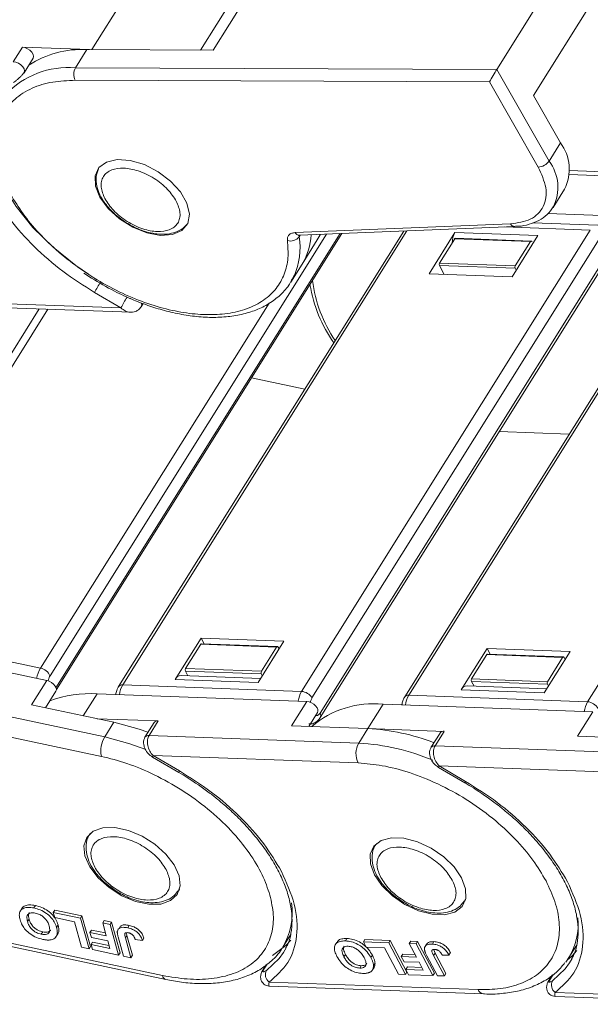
# Model space of a CAD drawing. Header units: millimetres. Extents: x 3455 to 3957, y 2 to 354.
# Tile 20 of 33: x 3750 to 3775, y 267 to 310. Entities that reach past the tile are written whole.
import ezdxf

# ---------------------------------------------------------------- set-up
doc = ezdxf.new("R2010")
doc.units = ezdxf.units.MM

msp = doc.modelspace()

# ---------------------------------------------------------------- linework, layer by layer
at = {"color": 7, "linetype": 'Continuous', "lineweight": 15}
for p, q in [((3786.91, 332.615), (3771.258, 307.644)), ((3768.174, 331.88), (3753.522, 308.507)), ((3758.835, 308.488), (3773.488, 331.865)), ((3758.283, 308.49), (3771.573, 329.692)), ((3787.519, 329.877), (3772.866, 306.5)), ((3750.473, 308.613), (3750.074, 307.976)), ((3753.407, 308.507), (3750.473, 308.613)), ((3750.546, 307.495), (3750.946, 308.132)), ((3752.797, 307.711), (3753.296, 308.508)), ((3753.296, 308.508), (3758.835, 308.488)), ((3771.258, 307.644), (3752.797, 307.711)), ((3750.546, 307.495), (3750.53, 307.475)), ((3773.548, 303.632), (3771.258, 307.644)), ((3752.789, 307.168), (3770.942, 307.102)), ((3770.942, 307.102), (3773.074, 303.367)), ((3772.866, 306.5), (3774.048, 304.429)), ((3774.048, 304.429), (3773.548, 303.632)), ((3774.427, 303.036), (3780.663, 302.81)), ((3780.92, 302.981), (3774.43, 303.216)), ((3773.725, 301.604), (3774.225, 302.401)), ((3776.254, 301.231), (3773.499, 301.331)), ((3771.861, 300.884), (3762.428, 300.5)), ((3762.61, 300.382), (3772.043, 300.766)), ((3775.678, 300.825), (3772.841, 300.928)), ((3751.683, 281.096), (3763.802, 300.431)), ((3764.4, 300.455), (3751.944, 280.584)), ((3751.961, 280.498), (3764.472, 300.458)), ((3767.185, 300.569), (3754.689, 280.633)), ((3754.868, 280.706), (3767.322, 300.574)), ((3762.639, 300.383), (3762.596, 300.314)), ((3775.356, 300.612), (3762.701, 280.422)), ((3779.878, 300.368), (3767.222, 280.179)), ((3767.401, 280.252), (3780.056, 300.442)), ((3768.29, 298.694), (3769.423, 300.501)), ((3773.057, 300.369), (3769.423, 300.501)), ((3771.597, 300.748), (3775.356, 300.612)), ((3771.925, 298.563), (3773.057, 300.369)), ((3762.728, 299.124), (3763.394, 300.186)), ((3763.161, 280.134), (3775.816, 300.323)), ((3769.413, 300.23), (3768.747, 299.167)), ((3772.734, 300.109), (3769.413, 300.23)), ((3772.766, 300.131), (3769.445, 300.251)), ((3772.734, 300.109), (3772.068, 299.047)), ((3772.797, 300.107), (3772.799, 300.103)), ((3787.889, 300.158), (3775.234, 279.968)), ((3776.169, 299.659), (3763.514, 279.469)), ((3762.228, 298.327), (3762.728, 299.124)), ((3763.526, 279.276), (3776.181, 299.466)), ((3768.743, 299.058), (3772.064, 298.938)), ((3768.743, 299.058), (3768.948, 298.671)), ((3768.747, 299.167), (3772.068, 299.047)), ((3753.161, 298.729), (3753.501, 298.503)), ((3771.925, 298.563), (3768.29, 298.694)), ((3772.108, 298.855), (3772.064, 298.938)), ((3762.377, 298.6), (3762.228, 298.327)), ((3754.792, 297.208), (3753.634, 297.883)), ((3754.792, 297.208), (3745.813, 297.533)), ((3746.057, 297.344), (3755.247, 297.011)), ((3761.281, 297.407), (3751.27, 281.436)), ((3755.682, 297.255), (3755.767, 297.39)), ((3751.215, 297.157), (3742.969, 284.001)), ((3743.125, 283.645), (3751.586, 297.144)), ((3755.682, 297.255), (3755.679, 297.25)), ((3760.516, 294.147), (3762.851, 293.653)), ((3771.369, 291.789), (3774.43, 291.678)), ((3751.27, 281.436), (3743.264, 283.13)), ((3758.299, 282.755), (3757.167, 280.949)), ((3758.299, 282.755), (3761.934, 282.624)), ((3758.434, 282.501), (3758.299, 282.755)), ((3743.217, 282.659), (3751.54, 280.897)), ((3758.29, 282.484), (3757.623, 281.421)), ((3761.611, 282.364), (3758.29, 282.484)), ((3761.643, 282.385), (3758.322, 282.505)), ((3761.934, 282.624), (3760.802, 280.817)), ((3761.611, 282.364), (3760.945, 281.301)), ((3761.673, 282.361), (3761.717, 282.278)), ((3770.832, 282.301), (3769.7, 280.495)), ((3770.832, 282.301), (3774.467, 282.17)), ((3770.967, 282.047), (3770.832, 282.301)), ((3770.822, 282.03), (3770.156, 280.967)), ((3774.144, 281.91), (3770.822, 282.03)), ((3774.176, 281.931), (3770.855, 282.051)), ((3774.467, 282.17), (3773.334, 280.363)), ((3774.144, 281.91), (3773.477, 280.847)), ((3774.206, 281.907), (3774.25, 281.824)), ((3757.623, 281.421), (3760.945, 281.301)), ((3757.167, 280.949), (3760.802, 280.817)), ((3760.912, 280.993), (3757.424, 281.12)), ((3757.62, 281.313), (3760.941, 281.192)), ((3757.62, 281.313), (3757.728, 281.109)), ((3760.985, 281.109), (3760.941, 281.192)), ((3770.156, 280.967), (3773.477, 280.847)), ((3754.079, 278.434), (3744.172, 280.531)), ((3751.54, 280.897), (3750.874, 279.834)), ((3762.701, 280.422), (3754.868, 280.706)), ((3773.445, 280.539), (3769.957, 280.665)), ((3770.152, 280.859), (3773.474, 280.738)), ((3770.152, 280.859), (3770.261, 280.654)), ((3773.518, 280.655), (3773.474, 280.738)), ((3751.489, 279.704), (3751.94, 280.425)), ((3753.142, 279.354), (3753.743, 280.312)), ((3753.743, 280.312), (3762.932, 279.979)), ((3775.234, 279.968), (3767.401, 280.252)), ((3769.7, 280.495), (3773.334, 280.363)), ((3750.874, 279.834), (3754.479, 279.071)), ((3762.932, 279.979), (3762.266, 278.917)), ((3765.61, 278.796), (3766.276, 279.858)), ((3766.276, 279.858), (3775.465, 279.525)), ((3744.251, 279.63), (3753.933, 277.58)), ((3756.42, 279.128), (3753.752, 279.225)), ((3763.023, 278.889), (3763.405, 279.498)), ((3775.465, 279.525), (3774.799, 278.463)), ((3754.479, 279.071), (3754.079, 278.434)), ((3756.242, 279.055), (3755.842, 278.418)), ((3756.021, 278.491), (3756.42, 279.128)), ((3762.266, 278.917), (3765.61, 278.796)), ((3765.61, 278.796), (3765.21, 278.158)), ((3768.953, 278.674), (3765.61, 278.796)), ((3765.21, 278.158), (3756.021, 278.491)), ((3768.775, 278.601), (3768.375, 277.964)), ((3768.554, 278.037), (3768.953, 278.674)), ((3774.799, 278.463), (3778.143, 278.341)), ((3777.743, 277.704), (3768.554, 278.037)), ((3756.172, 277.549), (3757.33, 276.873)), ((3756.199, 277.615), (3757.357, 276.939)), ((3756.199, 277.615), (3765.179, 277.29)), ((3768.705, 277.095), (3769.863, 276.419)), ((3768.732, 277.161), (3769.89, 276.485)), ((3768.732, 277.161), (3777.711, 276.836)), ((3753.42, 274.164), (3753.458, 274.22)), ((3753.451, 274.215), (3753.422, 274.168)), ((3765.953, 273.71), (3765.991, 273.766)), ((3765.984, 273.761), (3765.955, 273.714)), ((3757.326, 271.72), (3757.356, 271.768)), ((3750.977, 270.944), (3751.043, 271.05)), ((3769.859, 271.266), (3769.889, 271.313)), ((3750.384, 270.815), (3750.382, 270.812)), ((3750.449, 270.918), (3750.385, 270.815)), ((3751.827, 270.748), (3751.893, 270.854)), ((3751.827, 270.748), (3753.018, 270.495)), ((3751.889, 270.524), (3751.827, 270.748)), ((3751.893, 270.854), (3753.084, 270.602)), ((3753.084, 270.602), (3753.018, 270.495)), ((3753.084, 270.602), (3753.459, 269.262)), ((3750.696, 270.353), (3750.763, 270.459)), ((3752.755, 270.341), (3751.889, 270.524)), ((3752.037, 270.201), (3751.97, 270.095)), ((3753.068, 269.225), (3752.755, 270.341)), ((3753.018, 270.495), (3753.392, 269.156)), ((3753.991, 270.29), (3754.057, 270.396)), ((3753.991, 270.29), (3754.315, 270.221)), ((3754.149, 269.723), (3753.991, 270.29)), ((3754.057, 270.396), (3754.382, 270.327)), ((3754.382, 270.327), (3754.315, 270.221)), ((3754.315, 270.221), (3754.69, 268.881)), ((3754.382, 270.327), (3754.757, 268.988)), ((3755.153, 270.18), (3755.087, 270.074)), ((3746.663, 269.95), (3756.755, 267.813)), ((3756.616, 267.989), (3746.748, 270.078)), ((3751.299, 269.793), (3751.366, 269.899)), ((3751.965, 269.719), (3751.995, 269.766)), ((3752.056, 269.877), (3751.99, 269.77)), ((3753.501, 269.98), (3753.435, 269.874)), ((3753.497, 269.651), (3753.435, 269.874)), ((3753.435, 269.874), (3754.149, 269.723)), ((3753.501, 269.98), (3754.113, 269.851)), ((3754.773, 270.152), (3754.706, 270.046)), ((3754.988, 269.634), (3755.054, 269.74)), ((3755.04, 269.828), (3755.054, 269.74)), ((3755.054, 269.74), (3755.297, 268.873)), ((3761.885, 269.233), (3762.217, 269.763)), ((3751.928, 269.66), (3751.938, 269.675)), ((3753.547, 269.454), (3753.48, 269.347)), ((3753.543, 269.124), (3753.48, 269.347)), ((3753.48, 269.347), (3754.303, 269.173)), ((3754.212, 269.5), (3753.497, 269.651)), ((3753.547, 269.454), (3754.267, 269.301)), ((3754.303, 269.173), (3754.212, 269.5)), ((3754.905, 268.836), (3754.669, 269.68)), ((3754.988, 269.634), (3755.23, 268.767)), ((3755.413, 269.568), (3755.733, 269.517)), ((3755.8, 269.623), (3755.733, 269.517)), ((3764.256, 269.449), (3764.189, 269.343)), ((3764.623, 269.501), (3764.689, 269.608)), ((3765.416, 269.455), (3765.483, 269.561)), ((3765.416, 269.455), (3766.521, 269.415)), ((3765.539, 269.224), (3765.416, 269.455)), ((3765.483, 269.561), (3766.588, 269.521)), ((3766.588, 269.521), (3766.521, 269.415)), ((3766.521, 269.415), (3767.255, 268.03)), ((3766.588, 269.521), (3767.322, 268.136)), ((3767.423, 269.383), (3767.49, 269.489)), ((3767.423, 269.383), (3767.725, 269.372)), ((3767.734, 268.796), (3767.423, 269.383)), ((3767.49, 269.489), (3767.791, 269.478)), ((3767.791, 269.478), (3767.725, 269.372)), ((3767.725, 269.372), (3768.459, 267.986)), ((3767.791, 269.478), (3768.526, 268.093)), ((3768.203, 269.391), (3768.136, 269.284)), ((3768.502, 269.47), (3768.435, 269.363)), ((3774.418, 268.779), (3774.75, 269.309)), ((3753.392, 269.156), (3753.068, 269.225)), ((3753.459, 269.262), (3753.392, 269.156)), ((3754.69, 268.881), (3753.543, 269.124)), ((3754.757, 268.988), (3754.69, 268.881)), ((3762.029, 269.193), (3761.915, 268.992)), ((3764.562, 268.802), (3764.629, 268.908)), ((3766.342, 269.195), (3765.539, 269.224)), ((3765.807, 268.879), (3765.74, 268.772)), ((3766.954, 268.041), (3766.342, 269.195)), ((3767.138, 268.927), (3767.071, 268.82)), ((3767.138, 268.927), (3767.675, 268.907)), ((3768.484, 268.865), (3768.551, 268.971)), ((3768.493, 269.108), (3768.551, 268.971)), ((3768.551, 268.971), (3769.026, 268.074)), ((3768.872, 268.877), (3769.164, 268.884)), ((3769.23, 268.99), (3769.164, 268.884)), ((3755.23, 268.767), (3754.905, 268.836)), ((3755.297, 268.873), (3755.23, 268.767)), ((3761.154, 268.458), (3760.978, 268.178)), ((3761.028, 268.224), (3761.193, 268.487)), ((3765.924, 268.529), (3765.857, 268.423)), ((3767.194, 268.59), (3767.071, 268.82)), ((3767.071, 268.82), (3767.734, 268.796)), ((3767.856, 268.566), (3767.194, 268.59)), ((3768.035, 268.228), (3767.856, 268.566)), ((3768.658, 267.979), (3768.196, 268.852)), ((3768.484, 268.865), (3768.96, 267.968)), ((3774.418, 268.779), (3774.279, 268.579)), ((3774.562, 268.739), (3774.448, 268.538)), ((3760.978, 268.178), (3761.028, 268.224)), ((3761.029, 268.364), (3761.094, 268.362)), ((3765.254, 268.311), (3765.321, 268.418)), ((3765.813, 268.237), (3765.879, 268.343)), ((3767.255, 268.03), (3766.954, 268.041)), ((3767.322, 268.136), (3767.255, 268.03)), ((3767.339, 268.362), (3767.272, 268.256)), ((3767.394, 268.025), (3767.272, 268.256)), ((3767.272, 268.256), (3768.035, 268.228)), ((3767.339, 268.362), (3767.977, 268.339)), ((3768.459, 267.986), (3767.394, 268.025)), ((3768.526, 268.093), (3768.459, 267.986)), ((3769.026, 268.074), (3768.96, 267.968)), ((3773.561, 267.77), (3773.725, 268.033)), ((3770.435, 267.371), (3761.283, 267.703)), ((3768.96, 267.968), (3768.658, 267.979)), ((3773.687, 268.004), (3773.511, 267.724)), ((3773.511, 267.724), (3773.561, 267.77)), ((3773.562, 267.91), (3773.626, 267.908)), ((3761.297, 267.522), (3770.679, 267.182)), ((3782.968, 266.917), (3773.815, 267.249)), ((3773.829, 267.068), (3783.212, 266.728))]:
    msp.add_line(p, q, dxfattribs=at)
at = {"color": 7, "linetype": 'Continuous', "lineweight": 15, "flags": 128}
for points in [[(3750.946, 308.132), (3750.949, 308.138), (3750.966, 308.212), (3750.945, 308.3), (3750.889, 308.392), (3750.803, 308.477), (3750.698, 308.548), (3750.584, 308.595), (3750.473, 308.613)], [(3750.074, 307.976), (3750.184, 307.957), (3750.298, 307.91), (3750.404, 307.84), (3750.49, 307.754), (3750.546, 307.663), (3750.566, 307.575), (3750.549, 307.501), (3750.546, 307.495)], [(3753.368, 298.676), (3752.814, 299.055), (3751.816, 299.856), (3750.935, 300.727), (3750.197, 301.644), (3749.622, 302.579), (3749.228, 303.507), (3749.025, 304.4), (3749.02, 305.233), (3749.213, 305.982), (3749.295, 306.161)], [(3753.871, 302.045), (3753.673, 302.535), (3753.657, 302.981), (3753.824, 303.343), (3754.159, 303.589), (3754.632, 303.698), (3755.202, 303.658), (3755.818, 303.475), (3756.424, 303.165), (3756.968, 302.754), (3757.401, 302.279), (3757.684, 301.783), (3757.793, 301.31), (3757.717, 300.902), (3757.463, 300.594), (3757.054, 300.415), (3756.526, 300.379), (3755.927, 300.492), (3755.309, 300.741), (3754.727, 301.106), (3754.233, 301.554), (3753.871, 302.045)], [(3763.523, 300.419), (3763.513, 300.398), (3763.394, 300.186)], [(3751.94, 280.425), (3751.943, 280.43), (3751.961, 280.496), (3751.947, 280.575), (3751.904, 280.658), (3751.834, 280.738), (3751.745, 280.809), (3751.644, 280.864), (3751.54, 280.897)], [(3763.405, 279.498), (3763.424, 279.55), (3763.418, 279.626), (3763.383, 279.709), (3763.319, 279.791), (3763.235, 279.865), (3763.136, 279.924), (3763.032, 279.963), (3762.932, 279.979)], [(3755.976, 278.632), (3755.583, 278.77), (3754.479, 279.071)], [(3754.079, 278.434), (3755.183, 278.133), (3755.888, 277.873)], [(3753.213, 273.221), (3753.168, 273.664), (3753.293, 274.035), (3753.579, 274.305), (3754.002, 274.452), (3754.528, 274.464), (3755.115, 274.34), (3755.714, 274.09), (3756.278, 273.734), (3756.76, 273.301), (3757.122, 272.826), (3757.335, 272.348), (3757.38, 271.906), (3757.255, 271.534), (3756.969, 271.264), (3756.546, 271.117), (3756.02, 271.105), (3755.433, 271.229), (3754.834, 271.479), (3754.27, 271.835), (3753.788, 272.268), (3753.426, 272.743), (3753.213, 273.221)], [(3765.896, 272.4), (3765.721, 272.873), (3765.715, 273.302), (3765.878, 273.653), (3766.198, 273.896), (3766.648, 274.013), (3767.192, 273.993), (3767.786, 273.839), (3768.382, 273.562), (3768.931, 273.186), (3769.388, 272.74), (3769.718, 272.261), (3769.893, 271.788), (3769.899, 271.359), (3769.735, 271.008), (3769.416, 270.764), (3768.965, 270.648), (3768.421, 270.668), (3767.828, 270.822), (3767.232, 271.099), (3766.683, 271.475), (3766.225, 271.921), (3765.896, 272.4)], [(3757.358, 271.776), (3757.351, 271.763), (3757.313, 271.7)], [(3769.891, 271.322), (3769.884, 271.309), (3769.846, 271.246)], [(3762.239, 269.542), (3762.022, 269.304), (3761.427, 268.862)], [(3761.915, 268.992), (3761.727, 268.73), (3761.162, 268.212)], [(3774.772, 269.088), (3774.555, 268.85), (3774.341, 268.663)], [(3774.448, 268.538), (3774.26, 268.276), (3773.695, 267.758)], [(3760.968, 268.157), (3760.975, 268.172), (3760.978, 268.178)], [(3773.5, 267.702), (3773.508, 267.718), (3773.511, 267.724)]]:
    msp.add_lwpolyline(points, dxfattribs=at)
at = {"color": 7, "linetype": 'Continuous', "lineweight": 15}
for centre, radius, start, end in [((3753.063, 304.299), 4.215, 86.8207, 123.2322), ((3752.482, 303.92), 3.803, 85.2465, 136.2459), ((3753.296, 307.432), 0.572, 150.7991, 207.4667), ((3772.516, 303.273), 1.918, 332.9327, 37.0308), ((3773.045, 303.977), 0.61, 272.733, 325.5782), ((3772.012, 302.475), 1.923, 333.4131, 36.9804), ((3772.053, 300.98), 0.215, 206.5907, 266.5611), ((3762.616, 300.591), 0.208, 205.6852, 268.4247), ((3762.754, 300.339), 0.16, 163.8647, 189.055), ((3760.38, 300.552), 2.749, 328.681, 356.8879), ((3760.443, 300.533), 2.684, 328.3338, 357.2351), ((3770.217, 300.048), 0.914, 150.3007, 179.6398), ((3762.224, 300.595), 0.466, 252.6407, 322.8862), ((3759.652, 299.819), 2.985, 335.9076, 9.5438), ((3769.447, 300.212), 0.0386, 93.6083, 153.5404), ((3772.765, 300.096), 0.0335, 18.7082, 157.1256), ((3768.85, 299.109), 0.118, 150.5277, 205.3168), ((3772.171, 298.989), 0.118, 150.5277, 205.3168), ((3759.622, 294.76), 6.754, 147.9107, 152.4531), ((3769.093, 299.208), 6.099, 189.2667, 215.374), ((3769.051, 299.108), 5.904, 186.7867, 214.3927), ((3760.78, 294.084), 6.754, 147.9107, 152.4531), ((3755.53, 297.338), 0.173, 331.2089, 28.2791), ((3758.324, 282.467), 0.0386, 93.6083, 153.5404), ((3761.642, 282.351), 0.0335, 18.7082, 157.1256), ((3770.857, 282.013), 0.0386, 93.6083, 153.5404), ((3774.174, 281.897), 0.0335, 18.7082, 157.1256), ((3752.54, 280.682), 1.477, 149.3069, 167.9126), ((3751.161, 280.883), 0.563, 22.2522, 78.8846), ((3757.726, 281.363), 0.118, 150.5277, 205.3168), ((3757.444, 280.811), 0.309, 93.6151, 153.5398), ((3761.047, 281.243), 0.118, 150.5277, 205.3168), ((3770.259, 280.909), 0.118, 150.5277, 205.3168), ((3754.84, 280.519), 0.189, 81.5987, 143.2182), ((3755.795, 280.164), 1.074, 149.6683, 173.9687), ((3769.977, 280.357), 0.309, 93.6151, 153.5398), ((3773.58, 280.789), 0.118, 150.5277, 205.3168), ((3753.425, 275.317), 5.006, 86.3521, 110.4082), ((3763.628, 279.88), 1.074, 149.6683, 173.9687), ((3762.653, 279.834), 0.59, 30.5277, 85.3168), ((3767.373, 280.065), 0.189, 81.5987, 143.2182), ((3768.328, 279.71), 1.074, 149.6683, 173.9687), ((3765.844, 275.757), 4.124, 83.9906, 130.6764), ((3776.161, 279.426), 1.074, 149.6683, 173.9687), ((3775.186, 279.38), 0.59, 30.5277, 85.3168), ((3763.352, 279.362), 0.193, 333.9227, 33.5162), ((3756.392, 278.943), 0.188, 81.3895, 143.1446), ((3765.112, 269.348), 9.461, 68.9558, 86.9833), ((3755.108, 277.818), 1.199, 149.0949, 191.4275), ((3755.993, 278.305), 0.188, 81.3895, 143.1446), ((3768.925, 278.489), 0.188, 81.3895, 143.1446), ((3766.032, 277.693), 0.944, 150.5277, 205.3168), ((3764.691, 268.554), 9.618, 66.9692, 86.9044), ((3768.525, 277.851), 0.188, 81.3895, 143.1446), ((3756.314, 277.53), 0.143, 143.31, 172.2466), ((3768.846, 277.076), 0.143, 143.31, 172.2466), ((3757.471, 276.854), 0.142, 143.2791, 172.2914), ((3770.004, 276.4), 0.142, 143.2791, 172.2914), ((3759.368, 270.725), 2.925, 328.6142, 8.8735), ((3771.961, 270.248), 2.863, 329.115, 5.2586), ((3761.532, 268.031), 0.412, 154.0164, 232.7334), ((3756.829, 268.015), 0.215, 186.8115, 249.3577), ((3774.065, 267.577), 0.412, 154.0164, 232.7334), ((3770.721, 267.489), 0.309, 202.3214, 262.0007)]:
    msp.add_arc(centre, radius, start, end, dxfattribs=at)
msp.add_ellipse((3771.109, 307.368), major_axis=(-0.223, -0.383), ratio=0.032043, start_param=3.926265, end_param=5.497061, dxfattribs=at)
for points, knots in [([(3750.089, 307.067), (3750.114, 307.085), (3750.165, 307.121), (3750.264, 307.202), (3750.37, 307.296), (3750.458, 307.387), (3750.517, 307.458), (3750.543, 307.496), (3750.556, 307.516)], [0, 0, 0, 0, 0.200364, 0.408541, 0.643672, 0.796531, 0.892345, 1, 1, 1, 1]), ([(3750.025, 302.059), (3749.865, 302.371), (3749.535, 303.016), (3749.306, 303.971), (3749.306, 304.888), (3749.578, 305.706), (3750.107, 306.369), (3750.857, 306.839), (3751.755, 307.121), (3752.451, 307.152), (3752.789, 307.168)], [0, 0, 0, 0, 0.116516, 0.240011, 0.368641, 0.5, 0.631359, 0.759989, 0.883484, 1, 1, 1, 1]), ([(3773.074, 303.367), (3773.212, 303.062), (3773.498, 302.429), (3773.363, 301.607), (3772.813, 301.026), (3772.17, 300.93), (3771.861, 300.884)], [0, 0, 0, 0, 0.240719, 0.5, 0.759281, 1, 1, 1, 1]), ([(3753.809, 303.288), (3753.766, 303.175), (3753.676, 302.936), (3753.72, 302.542), (3753.855, 302.155), (3754.058, 301.817), (3754.297, 301.526), (3754.601, 301.225), (3754.863, 301.044), (3755.024, 300.933)], [0, 0, 0, 0, 0.145711, 0.307036, 0.453798, 0.599808, 0.711315, 0.821764, 1, 1, 1, 1]), ([(3754.084, 301.989), (3754.013, 302.162), (3753.903, 302.43), (3753.927, 302.746), (3754.012, 302.958), (3754.166, 303.13), (3754.443, 303.283), (3754.899, 303.351), (3755.445, 303.247), (3755.899, 303.067), (3756.244, 302.877), (3756.563, 302.65), (3756.929, 302.32), (3757.104, 302.05), (3757.217, 301.875)], [0, 0, 0, 0, 0.119721, 0.184895, 0.25, 0.315174, 0.380279, 0.5, 0.619721, 0.684895, 0.75, 0.815174, 0.880279, 1, 1, 1, 1]), ([(3753.634, 297.883), (3753.163, 298.18), (3752.21, 298.781), (3750.959, 299.878), (3749.893, 301.06), (3749.409, 301.873), (3749.169, 302.275)], [0, 0, 0, 0, 0.247221, 0.5, 0.752779, 1, 1, 1, 1]), ([(3762.085, 300.15), (3762.104, 299.895), (3762.143, 299.371), (3761.972, 298.662), (3761.617, 298.03), (3761.065, 297.516), (3760.343, 297.148), (3759.487, 296.938), (3758.545, 296.886), (3757.548, 296.978), (3756.502, 297.209), (3755.406, 297.583), (3754.284, 298.106), (3753.191, 298.762), (3752.177, 299.524), (3751.294, 300.352), (3750.558, 301.205), (3750.2, 301.778), (3750.025, 302.059)], [0, 0, 0, 0, 0.059209, 0.121152, 0.185061, 0.25, 0.314939, 0.378848, 0.440791, 0.5, 0.559209, 0.621152, 0.685061, 0.75, 0.814939, 0.878848, 0.940791, 1, 1, 1, 1]), ([(3757.217, 301.875), (3757.288, 301.702), (3757.399, 301.434), (3757.375, 301.118), (3757.289, 300.905), (3757.135, 300.734), (3756.858, 300.58), (3756.403, 300.513), (3755.856, 300.617), (3755.402, 300.797), (3755.058, 300.986), (3754.739, 301.213), (3754.372, 301.543), (3754.197, 301.814), (3754.084, 301.989)], [0, 0, 0, 0, 0.119721, 0.184895, 0.25, 0.315174, 0.380279, 0.5, 0.619721, 0.684895, 0.75, 0.815174, 0.880279, 1, 1, 1, 1]), ([(3772.039, 300.774), (3772.095, 300.774), (3772.321, 300.774), (3772.683, 300.852), (3773.112, 301.018), (3773.482, 301.269), (3773.647, 301.505), (3773.728, 301.621)], [0, 0, 0, 0, 0.07488, 0.301852, 0.533856, 0.773172, 1, 1, 1, 1]), ([(3755.024, 300.933), (3755.208, 300.829), (3755.465, 300.684), (3755.858, 300.543), (3756.186, 300.459), (3756.56, 300.417), (3756.927, 300.438), (3757.27, 300.54), (3757.533, 300.68), (3757.634, 300.818), (3757.666, 300.861)], [0, 0, 0, 0, 0.191312, 0.268123, 0.393453, 0.520116, 0.653917, 0.792212, 0.935452, 1, 1, 1, 1]), ([(3762.428, 300.5), (3762.374, 300.494), (3762.265, 300.48), (3762.149, 300.404), (3762.081, 300.293), (3762.084, 300.197), (3762.085, 300.15)], [0, 0, 0, 0, 0.244762, 0.5, 0.755238, 1, 1, 1, 1]), ([(3762.577, 300.378), (3762.577, 300.379), (3762.578, 300.38), (3762.604, 300.381), (3762.613, 300.381)], [0, 0, 0, 0, 0.661712, 1, 1, 1, 1]), ([(3753.501, 298.503), (3753.833, 298.307), (3754.298, 298.031), (3755.007, 297.691), (3755.615, 297.434), (3756.336, 297.184), (3757.082, 296.985), (3757.84, 296.847), (3758.59, 296.781), (3759.316, 296.794), (3760.005, 296.889), (3760.645, 297.07), (3761.228, 297.343), (3761.738, 297.715), (3762.141, 298.145), (3762.306, 298.486), (3762.378, 298.636)], [0, 0, 0, 0, 0.094936, 0.133237, 0.196413, 0.261288, 0.330161, 0.401231, 0.473851, 0.547587, 0.622263, 0.697886, 0.774742, 0.853495, 0.935453, 1, 1, 1, 1]), ([(3755.213, 297.612), (3755.2, 297.614), (3755.146, 297.623), (3755.096, 297.651), (3755.058, 297.672)], [0, 0, 0, 0, 0.235391, 1, 1, 1, 1]), ([(3755.185, 297.013), (3755.113, 297.025), (3754.974, 297.049), (3754.852, 297.156), (3754.792, 297.208)], [0, 0, 0, 0, 0.514696, 1, 1, 1, 1]), ([(3755.185, 297.013), (3755.225, 297.014), (3755.308, 297.015), (3755.439, 297.049), (3755.576, 297.121), (3755.643, 297.206), (3755.679, 297.25)], [0, 0, 0, 0, 0.209177, 0.440931, 0.704741, 1, 1, 1, 1]), ([(3751.597, 280.877), (3751.599, 280.887), (3751.606, 280.922), (3751.632, 281.002), (3751.663, 281.059), (3751.683, 281.096)], [0, 0, 0, 0, 0.119341, 0.430186, 1, 1, 1, 1]), ([(3754.692, 280.631), (3754.669, 280.592), (3754.615, 280.499), (3754.577, 280.377), (3754.57, 280.296), (3754.568, 280.282)], [0, 0, 0, 0, 0.368352, 0.890348, 1, 1, 1, 1]), ([(3763.094, 279.94), (3763.094, 279.941), (3763.096, 279.968), (3763.114, 280.039), (3763.143, 280.097), (3763.161, 280.134)], [0, 0, 0, 0, 0.011515, 0.360419, 1, 1, 1, 1]), ([(3767.224, 280.177), (3767.202, 280.138), (3767.148, 280.045), (3767.11, 279.922), (3767.102, 279.842), (3767.101, 279.828)], [0, 0, 0, 0, 0.368352, 0.890348, 1, 1, 1, 1]), ([(3763.029, 279), (3763.065, 278.997), (3763.178, 278.989), (3763.354, 279.078), (3763.477, 279.189), (3763.518, 279.269), (3763.523, 279.278)], [0, 0, 0, 0, 0.182978, 0.55698, 0.945242, 1, 1, 1, 1]), ([(3763.514, 279.469), (3763.491, 279.439), (3763.455, 279.393), (3763.398, 279.366), (3763.353, 279.359), (3763.323, 279.368), (3763.308, 279.372)], [0, 0, 0, 0, 0.380107, 0.586375, 0.793731, 1, 1, 1, 1]), ([(3755.845, 278.422), (3755.825, 278.382), (3755.786, 278.303), (3755.776, 278.163), (3755.797, 278.027), (3755.859, 277.863), (3755.979, 277.684), (3756.109, 277.593), (3756.172, 277.549)], [0, 0, 0, 0, 0.145882, 0.286599, 0.419479, 0.544966, 0.779193, 1, 1, 1, 1]), ([(3756.021, 278.491), (3756.006, 278.463), (3755.975, 278.405), (3755.95, 278.3), (3755.944, 278.183), (3755.965, 278.015), (3756.04, 277.805), (3756.147, 277.677), (3756.199, 277.615)], [0, 0, 0, 0, 0.115349, 0.234722, 0.358791, 0.488149, 0.751597, 1, 1, 1, 1]), ([(3768.378, 277.968), (3768.358, 277.928), (3768.319, 277.849), (3768.308, 277.709), (3768.33, 277.573), (3768.391, 277.409), (3768.512, 277.23), (3768.642, 277.139), (3768.705, 277.095)], [0, 0, 0, 0, 0.145882, 0.286599, 0.419479, 0.544966, 0.779193, 1, 1, 1, 1]), ([(3768.554, 278.037), (3768.538, 278.009), (3768.508, 277.951), (3768.483, 277.846), (3768.477, 277.728), (3768.498, 277.561), (3768.573, 277.351), (3768.68, 277.223), (3768.732, 277.161)], [0, 0, 0, 0, 0.1153485, 0.2347223, 0.3587905, 0.4881495, 0.7515968, 1, 1, 1, 1]), ([(3761.321, 271.504), (3761.219, 271.801), (3761.01, 272.412), (3760.424, 273.377), (3759.626, 274.355), (3758.625, 275.288), (3757.483, 276.116), (3756.276, 276.788), (3755.074, 277.293), (3754.306, 277.486), (3753.933, 277.58)], [0, 0, 0, 0, 0.116516, 0.240011, 0.368641, 0.5, 0.631359, 0.759989, 0.883484, 1, 1, 1, 1]), ([(3773.415, 272.127), (3773.237, 272.43), (3772.869, 273.055), (3772.067, 273.99), (3771.079, 274.898), (3769.929, 275.717), (3768.691, 276.395), (3767.443, 276.889), (3766.251, 277.202), (3765.529, 277.261), (3765.179, 277.29)], [0, 0, 0, 0, 0.116516, 0.2400113, 0.3686408, 0.5, 0.6313592, 0.7599887, 0.883484, 1, 1, 1, 1]), ([(3757.33, 276.873), (3757.331, 276.873), (3757.457, 276.804), (3757.578, 276.727), (3757.698, 276.651)], [0, 0, 0, 0, 0.008292, 1, 1, 1, 1]), ([(3757.357, 276.939), (3757.828, 276.642), (3758.781, 276.041), (3760.032, 274.944), (3761.098, 273.763), (3761.583, 272.949), (3761.822, 272.547)], [0, 0, 0, 0, 0.247221, 0.5, 0.752779, 1, 1, 1, 1]), ([(3757.698, 276.651), (3758.023, 276.436), (3758.48, 276.134), (3759.107, 275.641), (3759.612, 275.206), (3760.163, 274.666), (3760.68, 274.085), (3761.148, 273.471), (3761.55, 272.839), (3761.872, 272.204), (3762.109, 271.576), (3762.254, 270.966), (3762.306, 270.379), (3762.251, 269.825), (3762.153, 269.42), (3762.033, 269.225), (3762.005, 269.179)], [0, 0, 0, 0, 0.0994106, 0.13948, 0.2055534, 0.2733687, 0.3452649, 0.4193031, 0.4947387, 0.5710676, 0.6481058, 0.7259872, 0.8052684, 0.887178, 0.9739167, 1, 1, 1, 1]), ([(3769.863, 276.419), (3769.864, 276.419), (3769.989, 276.35), (3770.11, 276.273), (3770.231, 276.197)], [0, 0, 0, 0, 0.008292, 1, 1, 1, 1]), ([(3769.89, 276.485), (3770.361, 276.188), (3771.314, 275.587), (3772.565, 274.49), (3773.631, 273.309), (3774.116, 272.495), (3774.355, 272.093)], [0, 0, 0, 0, 0.247221, 0.5, 0.752779, 1, 1, 1, 1]), ([(3770.231, 276.197), (3770.556, 275.982), (3771.013, 275.68), (3771.639, 275.187), (3772.144, 274.751), (3772.696, 274.212), (3773.213, 273.631), (3773.681, 273.017), (3774.082, 272.385), (3774.405, 271.75), (3774.642, 271.122), (3774.787, 270.512), (3774.839, 269.925), (3774.784, 269.371), (3774.686, 268.966), (3774.565, 268.77), (3774.538, 268.725)], [0, 0, 0, 0, 0.099411, 0.13948, 0.205553, 0.273369, 0.345265, 0.419303, 0.494739, 0.571068, 0.648106, 0.725987, 0.805268, 0.887178, 0.973917, 1, 1, 1, 1]), ([(3753.428, 274.159), (3753.414, 274.143), (3753.306, 274.016), (3753.247, 273.701), (3753.273, 273.291), (3753.413, 272.901), (3753.615, 272.564), (3753.854, 272.272), (3754.158, 271.972), (3754.42, 271.791), (3754.581, 271.679)], [0, 0, 0, 0, 0.023534, 0.191969, 0.344559, 0.483374, 0.621478, 0.726947, 0.831415, 1, 1, 1, 1]), ([(3753.641, 272.735), (3753.57, 272.908), (3753.46, 273.176), (3753.483, 273.492), (3753.569, 273.705), (3753.723, 273.876), (3754, 274.03), (3754.455, 274.097), (3755.002, 273.993), (3755.456, 273.813), (3755.8, 273.624), (3756.12, 273.397), (3756.486, 273.067), (3756.661, 272.796), (3756.774, 272.622)], [0, 0, 0, 0, 0.119721, 0.184895, 0.25, 0.315174, 0.380279, 0.5, 0.619721, 0.684895, 0.75, 0.815174, 0.880279, 1, 1, 1, 1]), ([(3765.96, 273.705), (3765.947, 273.689), (3765.839, 273.561), (3765.78, 273.247), (3765.806, 272.837), (3765.946, 272.447), (3766.148, 272.11), (3766.387, 271.818), (3766.691, 271.518), (3766.952, 271.337), (3767.114, 271.225)], [0, 0, 0, 0, 0.0235344, 0.1919694, 0.3445592, 0.4833741, 0.6214779, 0.7269473, 0.8314151, 1, 1, 1, 1]), ([(3766.174, 272.281), (3766.102, 272.454), (3765.992, 272.722), (3766.016, 273.038), (3766.102, 273.251), (3766.256, 273.422), (3766.533, 273.576), (3766.988, 273.643), (3767.535, 273.539), (3767.989, 273.359), (3768.333, 273.17), (3768.652, 272.942), (3769.019, 272.612), (3769.194, 272.342), (3769.307, 272.167)], [0, 0, 0, 0, 0.119721, 0.184895, 0.25, 0.315174, 0.380279, 0.5, 0.619721, 0.684895, 0.75, 0.815174, 0.880279, 1, 1, 1, 1]), ([(3756.774, 272.622), (3756.845, 272.448), (3756.955, 272.18), (3756.931, 271.864), (3756.846, 271.652), (3756.692, 271.481), (3756.415, 271.327), (3755.959, 271.259), (3755.413, 271.363), (3754.959, 271.543), (3754.614, 271.733), (3754.295, 271.96), (3753.929, 272.29), (3753.754, 272.56), (3753.641, 272.735)], [0, 0, 0, 0, 0.119721, 0.184895, 0.25, 0.315174, 0.380279, 0.5, 0.619721, 0.684895, 0.75, 0.815174, 0.880279, 1, 1, 1, 1]), ([(3761.822, 272.547), (3762.041, 272.061), (3762.485, 271.071), (3762.557, 269.699), (3762.2, 268.51), (3761.585, 267.969), (3761.283, 267.703)], [0, 0, 0, 0, 0.245823, 0.5, 0.754177, 1, 1, 1, 1]), ([(3769.307, 272.167), (3769.378, 271.994), (3769.488, 271.726), (3769.464, 271.41), (3769.378, 271.198), (3769.225, 271.026), (3768.948, 270.873), (3768.492, 270.805), (3767.946, 270.909), (3767.492, 271.089), (3767.147, 271.279), (3766.828, 271.506), (3766.462, 271.836), (3766.287, 272.106), (3766.174, 272.281)], [0, 0, 0, 0, 0.119721, 0.184895, 0.25, 0.315174, 0.380279, 0.5, 0.619721, 0.684895, 0.75, 0.815174, 0.880279, 1, 1, 1, 1]), ([(3770.435, 267.371), (3770.769, 267.375), (3771.456, 267.383), (3772.355, 267.621), (3773.117, 268.042), (3773.672, 268.654), (3773.982, 269.421), (3774.028, 270.291), (3773.85, 271.204), (3773.557, 271.825), (3773.415, 272.127)], [0, 0, 0, 0, 0.116516, 0.240011, 0.368641, 0.5, 0.631359, 0.759989, 0.883484, 1, 1, 1, 1]), ([(3774.355, 272.093), (3774.574, 271.606), (3775.018, 270.617), (3775.09, 269.245), (3774.733, 268.056), (3774.118, 267.515), (3773.815, 267.249)], [0, 0, 0, 0, 0.245823, 0.5, 0.754177, 1, 1, 1, 1]), ([(3754.581, 271.679), (3754.765, 271.576), (3755.022, 271.431), (3755.415, 271.29), (3755.743, 271.205), (3756.117, 271.164), (3756.483, 271.185), (3756.828, 271.285), (3757.121, 271.451), (3757.243, 271.624), (3757.297, 271.7)], [0, 0, 0, 0, 0.182489, 0.255758, 0.375309, 0.49613, 0.623761, 0.755678, 0.892313, 1, 1, 1, 1]), ([(3756.616, 267.989), (3756.98, 267.927), (3757.731, 267.798), (3758.783, 267.826), (3759.743, 268.039), (3760.535, 268.458), (3761.107, 269.058), (3761.425, 269.8), (3761.511, 270.622), (3761.383, 271.216), (3761.321, 271.504)], [0, 0, 0, 0, 0.116516, 0.240011, 0.368641, 0.5, 0.631359, 0.759989, 0.883484, 1, 1, 1, 1]), ([(3750.45, 270.917), (3750.45, 270.919), (3750.466, 270.981), (3750.582, 271.046), (3750.789, 271.092), (3750.955, 271.065), (3751.043, 271.05)], [0, 0, 0, 0, 0.008109, 0.363053, 0.66534, 1, 1, 1, 1]), ([(3751.043, 271.05), (3751.136, 271.026), (3751.322, 270.978), (3751.589, 270.828), (3751.8, 270.642), (3751.958, 270.428), (3752.009, 270.282), (3752.037, 270.201)], [0, 0, 0, 0, 0.205416, 0.413489, 0.592452, 0.772931, 1, 1, 1, 1]), ([(3767.114, 271.225), (3767.297, 271.122), (3767.554, 270.977), (3767.948, 270.835), (3768.276, 270.751), (3768.65, 270.71), (3769.016, 270.731), (3769.361, 270.831), (3769.654, 270.997), (3769.776, 271.17), (3769.83, 271.246)], [0, 0, 0, 0, 0.182489, 0.255758, 0.375309, 0.49613, 0.623761, 0.755678, 0.892313, 1, 1, 1, 1]), ([(3750.369, 270.428), (3750.354, 270.499), (3750.322, 270.641), (3750.368, 270.827), (3750.51, 270.944), (3750.724, 270.985), (3750.889, 270.958), (3750.977, 270.944)], [0, 0, 0, 0, 0.204609, 0.411109, 0.621842, 0.801311, 1, 1, 1, 1]), ([(3750.696, 270.353), (3750.68, 270.424), (3750.656, 270.538), (3750.703, 270.662), (3750.795, 270.724), (3750.914, 270.742), (3751.001, 270.727), (3751.04, 270.72)], [0, 0, 0, 0, 0.319264, 0.504624, 0.690858, 0.864593, 1, 1, 1, 1]), ([(3750.763, 270.459), (3750.745, 270.532), (3750.718, 270.64), (3750.759, 270.719), (3750.772, 270.744)], [0, 0, 0, 0, 0.679531, 1, 1, 1, 1]), ([(3750.977, 270.944), (3751.069, 270.92), (3751.255, 270.872), (3751.522, 270.722), (3751.734, 270.536), (3751.892, 270.321), (3751.942, 270.176), (3751.97, 270.095)], [0, 0, 0, 0, 0.205416, 0.413489, 0.592452, 0.772931, 1, 1, 1, 1]), ([(3751.04, 270.72), (3751.102, 270.703), (3751.215, 270.671), (3751.372, 270.572), (3751.495, 270.459), (3751.594, 270.314), (3751.628, 270.214), (3751.648, 270.155)], [0, 0, 0, 0, 0.213943, 0.387352, 0.56015, 0.741367, 1, 1, 1, 1]), ([(3751.366, 269.569), (3751.273, 269.593), (3751.087, 269.641), (3750.818, 269.794), (3750.605, 269.983), (3750.447, 270.2), (3750.397, 270.346), (3750.369, 270.428)], [0, 0, 0, 0, 0.203933, 0.41017, 0.593215, 0.773531, 1, 1, 1, 1]), ([(3751.299, 269.793), (3751.228, 269.813), (3751.109, 269.846), (3750.95, 269.95), (3750.825, 270.072), (3750.741, 270.212), (3750.71, 270.308), (3750.696, 270.353)], [0, 0, 0, 0, 0.241919, 0.409044, 0.576174, 0.800887, 1, 1, 1, 1]), ([(3751.366, 269.899), (3751.295, 269.919), (3751.176, 269.952), (3751.016, 270.056), (3750.891, 270.178), (3750.808, 270.318), (3750.777, 270.414), (3750.763, 270.459)], [0, 0, 0, 0, 0.241919, 0.409044, 0.576174, 0.800887, 1, 1, 1, 1]), ([(3752.037, 270.201), (3752.041, 270.183), (3752.051, 270.148), (3752.062, 270.093), (3752.069, 270.038), (3752.072, 269.982), (3752.069, 269.927), (3752.061, 269.893), (3752.056, 269.877)], [0, 0, 0, 0, 0.15395, 0.308181, 0.478699, 0.649961, 0.824203, 1, 1, 1, 1]), ([(3754.779, 270.147), (3754.795, 270.16), (3754.837, 270.196), (3754.969, 270.21), (3755.087, 270.191), (3755.153, 270.18)], [0, 0, 0, 0, 0.199985, 0.549354, 1, 1, 1, 1]), ([(3755.153, 270.18), (3755.225, 270.161), (3755.347, 270.13), (3755.517, 270.033), (3755.649, 269.918), (3755.749, 269.774), (3755.782, 269.676), (3755.8, 269.623)], [0, 0, 0, 0, 0.24093, 0.409491, 0.578642, 0.775105, 1, 1, 1, 1]), ([(3751.648, 270.155), (3751.663, 270.083), (3751.688, 269.971), (3751.641, 269.848), (3751.553, 269.789), (3751.432, 269.771), (3751.342, 269.786), (3751.299, 269.793)], [0, 0, 0, 0, 0.319417, 0.499226, 0.680002, 0.847806, 1, 1, 1, 1]), ([(3751.706, 269.979), (3751.704, 269.973), (3751.69, 269.934), (3751.617, 269.897), (3751.499, 269.877), (3751.409, 269.892), (3751.366, 269.899)], [0, 0, 0, 0, 0.064768, 0.40238, 0.715767, 1, 1, 1, 1]), ([(3751.99, 269.77), (3751.979, 269.742), (3751.956, 269.687), (3751.878, 269.604), (3751.788, 269.56), (3751.715, 269.547), (3751.707, 269.546)], [0, 0, 0, 0, 0.2509, 0.502162, 0.946531, 1, 1, 1, 1]), ([(3751.97, 270.095), (3751.975, 270.077), (3751.984, 270.041), (3751.995, 269.987), (3752.003, 269.931), (3752.005, 269.876), (3752.002, 269.821), (3751.994, 269.787), (3751.99, 269.77)], [0, 0, 0, 0, 0.15395, 0.308181, 0.478699, 0.649961, 0.824203, 1, 1, 1, 1]), ([(3752.056, 269.877), (3752.046, 269.848), (3752.032, 269.808), (3752.001, 269.777), (3751.993, 269.768)], [0, 0, 0, 0, 0.705232, 1, 1, 1, 1]), ([(3754.669, 269.68), (3754.664, 269.698), (3754.655, 269.734), (3754.644, 269.781), (3754.637, 269.823), (3754.634, 269.858), (3754.631, 269.894), (3754.633, 269.916), (3754.635, 269.927)], [0, 0, 0, 0, 0.20827, 0.416707, 0.561481, 0.706573, 0.852825, 1, 1, 1, 1]), ([(3754.635, 269.927), (3754.644, 269.956), (3754.663, 270.021), (3754.754, 270.083), (3754.901, 270.106), (3755.02, 270.085), (3755.087, 270.074)], [0, 0, 0, 0, 0.206429, 0.456722, 0.693973, 1, 1, 1, 1]), ([(3754.988, 269.634), (3754.979, 269.667), (3754.963, 269.733), (3754.955, 269.812), (3754.987, 269.853), (3755.033, 269.867), (3755.083, 269.864), (3755.118, 269.857), (3755.128, 269.855)], [0, 0, 0, 0, 0.272224, 0.546623, 0.659126, 0.771081, 0.934792, 1, 1, 1, 1]), ([(3755.087, 270.074), (3755.158, 270.055), (3755.28, 270.023), (3755.451, 269.927), (3755.582, 269.811), (3755.682, 269.668), (3755.715, 269.569), (3755.733, 269.517)], [0, 0, 0, 0, 0.24093, 0.409491, 0.578642, 0.775105, 1, 1, 1, 1]), ([(3755.128, 269.855), (3755.142, 269.852), (3755.17, 269.845), (3755.209, 269.829), (3755.244, 269.81), (3755.273, 269.791), (3755.299, 269.769), (3755.315, 269.752), (3755.323, 269.744)], [0, 0, 0, 0, 0.199415, 0.404779, 0.549305, 0.697938, 0.847272, 1, 1, 1, 1]), ([(3755.323, 269.744), (3755.332, 269.732), (3755.352, 269.708), (3755.37, 269.675), (3755.384, 269.645), (3755.395, 269.619), (3755.405, 269.594), (3755.41, 269.577), (3755.413, 269.568)], [0, 0, 0, 0, 0.205288, 0.416473, 0.561717, 0.70725, 0.853541, 1, 1, 1, 1]), ([(3751.707, 269.546), (3751.688, 269.544), (3751.649, 269.539), (3751.591, 269.54), (3751.534, 269.543), (3751.479, 269.549), (3751.423, 269.557), (3751.385, 269.565), (3751.366, 269.569)], [0, 0, 0, 0, 0.185429, 0.37219, 0.527708, 0.683877, 0.841678, 1, 1, 1, 1]), ([(3764.257, 268.82), (3764.222, 268.894), (3764.151, 269.043), (3764.134, 269.254), (3764.22, 269.409), (3764.392, 269.496), (3764.543, 269.5), (3764.623, 269.501)], [0, 0, 0, 0, 0.204609, 0.411109, 0.621842, 0.801311, 1, 1, 1, 1]), ([(3764.269, 269.441), (3764.28, 269.466), (3764.312, 269.539), (3764.462, 269.601), (3764.611, 269.605), (3764.689, 269.608)], [0, 0, 0, 0, 0.1949687, 0.5770266, 1, 1, 1, 1]), ([(3764.623, 269.501), (3764.71, 269.494), (3764.885, 269.478), (3765.162, 269.367), (3765.401, 269.206), (3765.603, 269.004), (3765.691, 268.855), (3765.74, 268.772)], [0, 0, 0, 0, 0.205416, 0.413489, 0.592452, 0.772931, 1, 1, 1, 1]), ([(3764.689, 269.608), (3764.777, 269.6), (3764.952, 269.584), (3765.228, 269.474), (3765.468, 269.312), (3765.67, 269.11), (3765.758, 268.961), (3765.807, 268.879)], [0, 0, 0, 0, 0.205416, 0.413489, 0.592452, 0.772931, 1, 1, 1, 1]), ([(3768.09, 269.114), (3768.089, 269.148), (3768.086, 269.223), (3768.146, 269.308), (3768.265, 269.362), (3768.374, 269.363), (3768.435, 269.363)], [0, 0, 0, 0, 0.206429, 0.456722, 0.693973, 1, 1, 1, 1]), ([(3768.208, 269.387), (3768.212, 269.395), (3768.234, 269.432), (3768.335, 269.466), (3768.442, 269.468), (3768.502, 269.47)], [0, 0, 0, 0, 0.097001, 0.491343, 1, 1, 1, 1]), ([(3768.435, 269.363), (3768.503, 269.357), (3768.618, 269.347), (3768.794, 269.275), (3768.943, 269.175), (3769.073, 269.039), (3769.132, 268.938), (3769.164, 268.884)], [0, 0, 0, 0, 0.24093, 0.409491, 0.578642, 0.775105, 1, 1, 1, 1]), ([(3768.502, 269.47), (3768.569, 269.463), (3768.684, 269.453), (3768.861, 269.382), (3769.01, 269.281), (3769.14, 269.145), (3769.199, 269.044), (3769.23, 268.99)], [0, 0, 0, 0, 0.24093, 0.409491, 0.578642, 0.775105, 1, 1, 1, 1]), ([(3756.754, 267.816), (3756.983, 267.772), (3757.474, 267.677), (3758.203, 267.622), (3758.938, 267.64), (3759.638, 267.744), (3760.291, 267.939), (3760.889, 268.229), (3761.404, 268.629), (3761.733, 268.961), (3761.844, 269.179), (3761.856, 269.201)], [0, 0, 0, 0, 0.105, 0.224885, 0.346753, 0.470252, 0.595228, 0.721899, 0.85106, 0.984653, 1, 1, 1, 1]), ([(3764.562, 268.802), (3764.527, 268.877), (3764.471, 268.996), (3764.474, 269.141), (3764.534, 269.226), (3764.631, 269.269), (3764.711, 269.27), (3764.746, 269.27)], [0, 0, 0, 0, 0.3192639, 0.5046241, 0.6908579, 0.8645927, 1, 1, 1, 1]), ([(3764.629, 268.908), (3764.595, 268.982), (3764.542, 269.099), (3764.533, 269.225), (3764.562, 269.261), (3764.569, 269.269)], [0, 0, 0, 0, 0.565688, 0.894119, 1, 1, 1, 1]), ([(3765.321, 268.418), (3765.254, 268.425), (3765.141, 268.438), (3764.971, 268.52), (3764.826, 268.628), (3764.711, 268.764), (3764.655, 268.862), (3764.629, 268.908)], [0, 0, 0, 0, 0.241919, 0.409044, 0.576174, 0.800887, 1, 1, 1, 1]), ([(3764.746, 269.27), (3764.805, 269.264), (3764.913, 269.251), (3765.078, 269.174), (3765.219, 269.075), (3765.349, 268.937), (3765.409, 268.835), (3765.444, 268.774)], [0, 0, 0, 0, 0.213943, 0.387352, 0.56015, 0.741367, 1, 1, 1, 1]), ([(3765.807, 268.879), (3765.816, 268.86), (3765.836, 268.823), (3765.862, 268.766), (3765.885, 268.707), (3765.905, 268.647), (3765.919, 268.587), (3765.922, 268.548), (3765.924, 268.529)], [0, 0, 0, 0, 0.15395, 0.308181, 0.478699, 0.649961, 0.824203, 1, 1, 1, 1]), ([(3768.196, 268.852), (3768.186, 268.871), (3768.167, 268.908), (3768.143, 268.957), (3768.124, 269.001), (3768.11, 269.039), (3768.097, 269.078), (3768.093, 269.102), (3768.09, 269.114)], [0, 0, 0, 0, 0.20827, 0.416707, 0.561481, 0.706573, 0.852825, 1, 1, 1, 1]), ([(3768.484, 268.865), (3768.467, 268.899), (3768.433, 268.968), (3768.402, 269.052), (3768.417, 269.103), (3768.452, 269.127), (3768.496, 269.134), (3768.529, 269.133), (3768.538, 269.133)], [0, 0, 0, 0, 0.272224, 0.546623, 0.659126, 0.771081, 0.934792, 1, 1, 1, 1]), ([(3768.538, 269.133), (3768.551, 269.132), (3768.577, 269.131), (3768.616, 269.121), (3768.651, 269.108), (3768.682, 269.092), (3768.712, 269.073), (3768.731, 269.058), (3768.74, 269.051)], [0, 0, 0, 0, 0.199415, 0.404779, 0.549305, 0.697938, 0.847272, 1, 1, 1, 1]), ([(3768.74, 269.051), (3768.752, 269.04), (3768.776, 269.017), (3768.802, 268.984), (3768.823, 268.955), (3768.841, 268.929), (3768.857, 268.903), (3768.867, 268.886), (3768.872, 268.877)], [0, 0, 0, 0, 0.205288, 0.416473, 0.561717, 0.70725, 0.853541, 1, 1, 1, 1]), ([(3765.38, 268.08), (3765.293, 268.088), (3765.118, 268.104), (3764.839, 268.217), (3764.597, 268.381), (3764.395, 268.587), (3764.306, 268.737), (3764.257, 268.82)], [0, 0, 0, 0, 0.203933, 0.41017, 0.593215, 0.773531, 1, 1, 1, 1]), ([(3765.254, 268.311), (3765.187, 268.319), (3765.074, 268.332), (3764.905, 268.414), (3764.76, 268.522), (3764.645, 268.658), (3764.589, 268.756), (3764.562, 268.802)], [0, 0, 0, 0, 0.241919, 0.409044, 0.576174, 0.800887, 1, 1, 1, 1]), ([(3765.444, 268.774), (3765.479, 268.699), (3765.535, 268.582), (3765.532, 268.439), (3765.474, 268.357), (3765.376, 268.313), (3765.293, 268.312), (3765.254, 268.311)], [0, 0, 0, 0, 0.319417, 0.499226, 0.680002, 0.847806, 1, 1, 1, 1]), ([(3765.57, 268.523), (3765.559, 268.503), (3765.533, 268.455), (3765.441, 268.42), (3765.36, 268.419), (3765.321, 268.418)], [0, 0, 0, 0, 0.272783, 0.654129, 1, 1, 1, 1]), ([(3765.74, 268.772), (3765.75, 268.754), (3765.769, 268.717), (3765.795, 268.66), (3765.819, 268.601), (3765.838, 268.54), (3765.852, 268.48), (3765.855, 268.442), (3765.857, 268.423)], [0, 0, 0, 0, 0.15395, 0.308181, 0.478699, 0.649961, 0.824203, 1, 1, 1, 1]), ([(3765.924, 268.529), (3765.921, 268.497), (3765.917, 268.433), (3765.903, 268.368), (3765.879, 268.346), (3765.877, 268.344)], [0, 0, 0, 0, 0.4795524, 0.9597951, 1, 1, 1, 1]), ([(3770.678, 267.185), (3770.694, 267.183), (3770.967, 267.161), (3771.469, 267.191), (3772.171, 267.289), (3772.825, 267.485), (3773.417, 267.778), (3773.907, 268.13), (3774.142, 268.426), (3774.245, 268.555)], [0, 0, 0, 0, 0.010453, 0.176531, 0.344832, 0.515146, 0.687769, 0.863787, 1, 1, 1, 1]), ([(3760.968, 268.157), (3760.958, 268.135), (3760.937, 268.091), (3760.911, 267.993), (3760.905, 267.87), (3760.943, 267.742), (3761.008, 267.647), (3761.085, 267.584), (3761.179, 267.537), (3761.251, 267.528), (3761.295, 267.522)], [0, 0, 0, 0, 0.0801665, 0.1644483, 0.3339796, 0.4912452, 0.6290907, 0.7466558, 0.8459943, 1, 1, 1, 1]), ([(3761.162, 268.212), (3761.119, 268.186), (3761.055, 268.148), (3761.011, 268.155), (3761.007, 268.18), (3761.016, 268.203), (3761.024, 268.217), (3761.028, 268.224)], [0, 0, 0, 0, 0.49837, 0.74785, 0.883326, 0.942509, 1, 1, 1, 1]), ([(3765.682, 268.123), (3765.666, 268.117), (3765.634, 268.104), (3765.584, 268.093), (3765.534, 268.085), (3765.484, 268.081), (3765.433, 268.079), (3765.398, 268.08), (3765.38, 268.08)], [0, 0, 0, 0, 0.185429, 0.37219, 0.527708, 0.683877, 0.841678, 1, 1, 1, 1]), ([(3765.857, 268.423), (3765.856, 268.39), (3765.853, 268.325), (3765.812, 268.219), (3765.747, 268.154), (3765.688, 268.126), (3765.682, 268.123)], [0, 0, 0, 0, 0.2509, 0.502162, 0.946531, 1, 1, 1, 1]), ([(3761.283, 267.703), (3761.277, 267.657), (3761.264, 267.565), (3761.276, 267.518), (3761.295, 267.524), (3761.297, 267.524)], [0, 0, 0, 0, 0.471634, 0.947379, 1, 1, 1, 1]), ([(3773.5, 267.703), (3773.49, 267.681), (3773.47, 267.637), (3773.443, 267.539), (3773.438, 267.416), (3773.476, 267.288), (3773.541, 267.193), (3773.618, 267.13), (3773.712, 267.083), (3773.784, 267.074), (3773.828, 267.068)], [0, 0, 0, 0, 0.080167, 0.164448, 0.33398, 0.491245, 0.629091, 0.746656, 0.845994, 1, 1, 1, 1]), ([(3773.695, 267.758), (3773.652, 267.732), (3773.588, 267.694), (3773.544, 267.701), (3773.54, 267.726), (3773.549, 267.749), (3773.557, 267.763), (3773.561, 267.77)], [0, 0, 0, 0, 0.49837, 0.74785, 0.883326, 0.942509, 1, 1, 1, 1]), ([(3773.815, 267.249), (3773.809, 267.203), (3773.797, 267.11), (3773.809, 267.064), (3773.828, 267.07), (3773.829, 267.07)], [0, 0, 0, 0, 0.4716344, 0.9473795, 1, 1, 1, 1])]:
    msp.add_open_spline(points, degree=3, knots=knots, dxfattribs=at)

doc.saveas('drawing.dxf')
